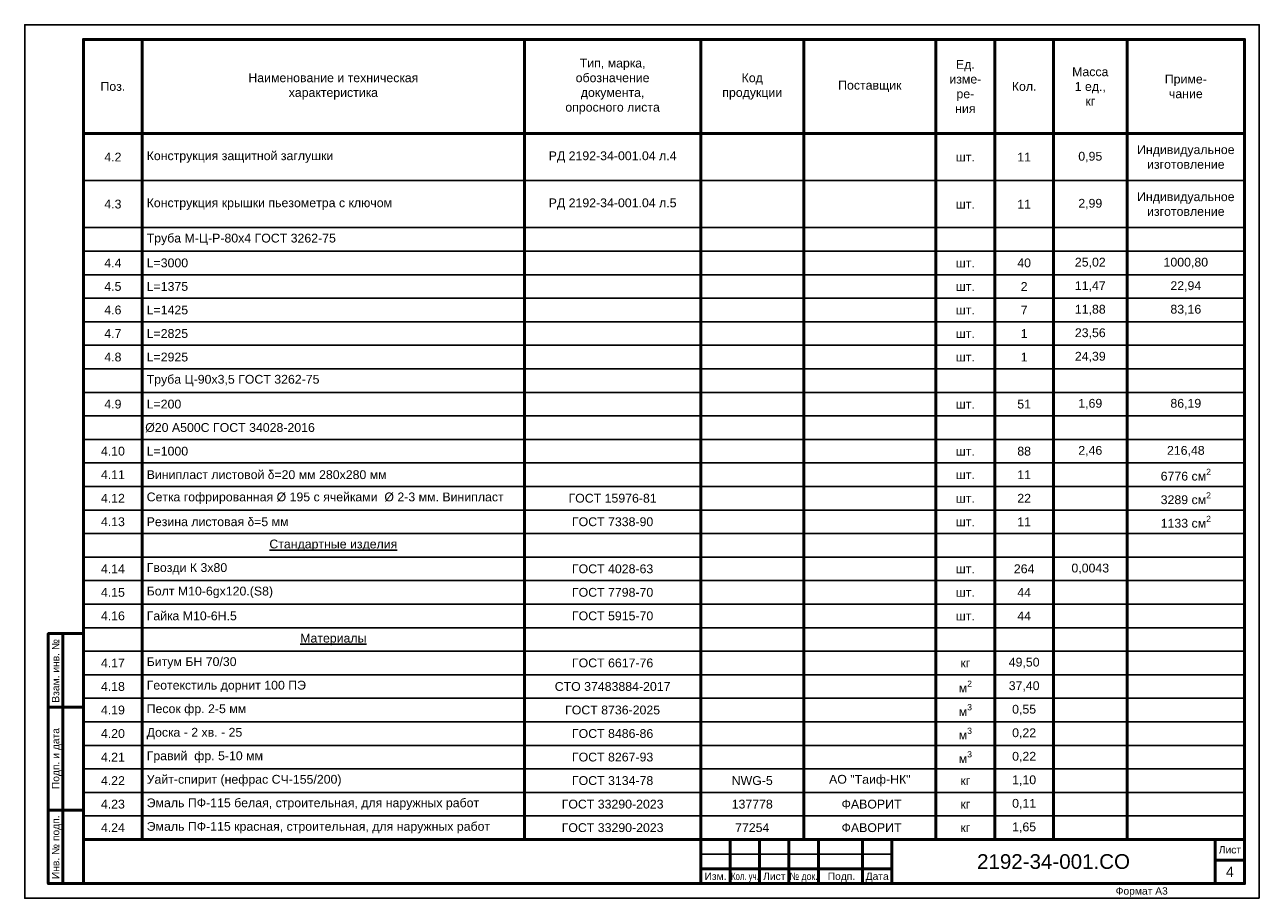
# Paper-space layout '4' of a CAD drawing. Header units: millimetres. Extents: x -420 to 0, y 0 to 297.
import ezdxf
from ezdxf.enums import TextEntityAlignment as Align

# ---------------------------------------------------------------- set-up
doc = ezdxf.new("R2010")
doc.units = ezdxf.units.MM
doc.layers.add('Рамка и штамп', color=7, linetype='Continuous', lineweight=25)
doc.layers.add('Таблицы', color=7, linetype='Continuous', lineweight=25)
doc.styles.add('КИА', font='arial.ttf')

# ---------------------------------------------------------------- blocks, each defined once
blk = doc.blocks.new('*U3')
at = {"layer": 'Рамка и штамп', "lineweight": 50}
for p, q in [((-407, 5), (-407, 90)), ((-412, 65), (-400, 65)), ((-412, 30), (-400, 30)), ((-180, 20), (-180, 5)), ((-170, 20), (-170, 5)), ((-160, 20), (-160, 5)), ((-150, 20), (-150, 5)), ((-135, 20), (-135, 5)), ((-125, 20), (-125, 5)), ((-15, 20), (-15, 5)), ((-5, 13), (-15, 13)), ((-190, 10), (-125, 10))]:
    blk.add_line(p, q, dxfattribs=at)
at = {"layer": 'Рамка и штамп', "lineweight": 25}
blk.add_line((-190, 15), (-125, 15), dxfattribs=at)
blk.add_lwpolyline([(0, 0), (-420, 0), (-420, 297), (0, 297)], close=True, dxfattribs=at)
at = {"layer": 'Рамка и штамп', "lineweight": 50}
for points in [[(-5, 5), (-400, 5), (-400, 292), (-5, 292)], [(-400, 5), (-412, 5), (-412, 90), (-400, 90)], [(-190, 5), (-5, 5), (-5, 20), (-190, 20)]]:
    blk.add_lwpolyline(points, close=True, dxfattribs=at)
at = {"layer": 'Рамка и штамп', "style": 'КИА'}
for s, p in [('Взам. инв. №', (-409.5, 66.5)), ('Инв. № подп.', (-409.5, 6.5))]:
    blk.add_text(s, height=2.5, rotation=90, dxfattribs=at).set_placement(p, align=Align.MIDDLE_LEFT)
blk.add_text('Подп. и дата', height=2.5, rotation=90, dxfattribs=at).set_placement((-409.5, 47.5), align=Align.MIDDLE_CENTER)
blk.add_text('Лист', height=2.5, dxfattribs=at).set_placement((-10, 16.5), align=Align.MIDDLE_CENTER)
for s, p in [('Изм.', (-188.74, 8.75)), ('Лист', (-168.79, 8.75)), ('Подп.', (-146.83, 8.75)), ('Дата', (-133.92, 8.75))]:
    blk.add_text(s, height=2.5, dxfattribs=at).set_placement(p, align=Align.TOP_LEFT)
for s, width, p in [('Кол. уч.', 0.75, (-179.68, 8.75)), ('№ док.', 0.85, (-159.76, 8.75))]:
    blk.add_text(s, height=2.5, dxfattribs=dict(at, width=width)).set_placement(p, align=Align.TOP_LEFT)
at = {"layer": 'Рамка и штамп', "style": 'КИА', "flags": 8}
for tag, p in [('ИНВНОМЕРВЗАМЕН6', (-403.5, 66.5)), ('ИНВНОМЕР6', (-403.5, 6.5))]:
    blk.add_attdef(tag, text='', height=2.5, rotation=90, dxfattribs=at).set_placement(p, align=Align.MIDDLE_LEFT)
at = {"layer": 'Рамка и штамп', "style": 'КИА'}
for tag, height, p in [('ОБОЗНАЧЕНИЕ6.1', 5, (-70, 12.5)), ('ЛИСТ6', 3.5, (-10, 9))]:
    blk.add_attdef(tag, text='', height=height, dxfattribs=at).set_placement(p, align=Align.MIDDLE_CENTER)
blk.add_attdef('ФОРМАТ6', text='', height=2.5, dxfattribs=at).set_placement((-40, 3.75), align=Align.TOP_CENTER)
blk = doc.blocks.new('*T6')
at = {"layer": 'Таблицы', "color": 0, "linetype": 'ByBlock', "lineweight": 50, "transparency": 16777216}
for p, q in [((0, 0), (20, 0)), ((0, 0), (0, -32)), ((20, 0), (20, -64)), ((150, 0), (150, -32)), ((210, 0), (210, -32)), ((245, 0), (245, -32)), ((290, 0), (290, -32)), ((310, 0), (310, -32)), ((330, 0), (330, -32)), ((355, 0), (355, -32)), ((395, 0), (395, -32)), ((0, -32), (395, -32)), ((20, -72), (20, -112)), ((355, -72), (355, -112)), ((395, -72), (395, -112)), ((20, -120), (20, -200)), ((150, -120), (150, -136)), ((355, -120), (355, -128)), ((395, -120), (395, -128)), ((355, -136), (355, -168)), ((395, -136), (395, -168)), ((20, -208), (20, -256)), ((355, -232), (355, -240)), ((20, -264), (20, -272))]:
    blk.add_line(p, q, dxfattribs=at)
at = {"layer": 'Таблицы', "color": 0, "linetype": 'ByBlock', "lineweight": -2, "transparency": 16777216}
for p, q in [((20, 0), (395, 0)), ((0, -48), (395, -48)), ((20, -64), (290, -64)), ((330, -64), (355, -64)), ((0, -72), (20, -72)), ((355, -72), (395, -72)), ((310, -112), (330, -112)), ((210, -120), (310, -120)), ((310, -144), (330, -144)), ((355, -144), (395, -144)), ((355, -152), (395, -152)), ((330, -160), (395, -160)), ((330, -168), (395, -168)), ((20, -184), (150, -184)), ((20, -216), (150, -216)), ((20, -224), (150, -224)), ((310, -224), (330, -224)), ((20, -232), (150, -232)), ((310, -232), (330, -232)), ((20, -256), (290, -256)), ((330, -256), (395, -256))]:
    blk.add_line(p, q, dxfattribs=at)
at = {"layer": 'Таблицы', "color": 0, "lineweight": 50, "transparency": 16777216}
for p, q in [((0, -32), (0, -272)), ((150, -32), (150, -120)), ((210, -32), (210, -272)), ((245, -32), (245, -272)), ((290, -32), (290, -272)), ((310, -32), (310, -272)), ((330, -32), (330, -272)), ((355, -32), (355, -72)), ((395, -32), (395, -72)), ((20, -64), (20, -72)), ((20, -112), (20, -120)), ((355, -112), (355, -120)), ((395, -112), (395, -120)), ((355, -128), (355, -136)), ((395, -128), (395, -136)), ((150, -136), (150, -272)), ((355, -168), (355, -232)), ((395, -168), (395, -272)), ((20, -200), (20, -208)), ((355, -240), (355, -272)), ((20, -256), (20, -264)), ((0, -272), (395, -272))]:
    blk.add_line(p, q, dxfattribs=at)
at = {"layer": 'Таблицы', "color": 0, "lineweight": 25, "transparency": 16777216}
for p, q in [((0, -64), (20, -64)), ((355, -64), (395, -64)), ((0, -80), (20, -80)), ((290, -80), (310, -80)), ((330, -80), (395, -80)), ((0, -88), (20, -88)), ((290, -88), (310, -88)), ((330, -88), (395, -88)), ((0, -96), (20, -96)), ((290, -96), (310, -96)), ((330, -96), (395, -96)), ((0, -104), (20, -104)), ((290, -104), (310, -104)), ((330, -104), (395, -104)), ((0, -112), (20, -112)), ((290, -112), (310, -112)), ((330, -112), (395, -112)), ((0, -128), (20, -128)), ((290, -128), (310, -128)), ((330, -128), (395, -128)), ((0, -136), (20, -136)), ((0, -144), (20, -144)), ((290, -144), (310, -144)), ((330, -144), (355, -144)), ((0, -152), (20, -152)), ((0, -160), (20, -160)), ((0, -168), (20, -168)), ((0, -176), (20, -176)), ((0, -184), (20, -184)), ((0, -192), (20, -192)), ((0, -200), (150, -200)), ((0, -208), (20, -208)), ((0, -216), (20, -216)), ((150, -216), (395, -216)), ((0, -224), (20, -224)), ((330, -224), (395, -224)), ((0, -232), (20, -232)), ((330, -232), (395, -232)), ((0, -240), (395, -240)), ((20, -248), (330, -248)), ((290, -256), (330, -256)), ((20, -264), (310, -264)), ((310, -264), (330, -264))]:
    blk.add_line(p, q, dxfattribs=at)
at = {"layer": 'Таблицы', "color": 0, "transparency": 16777216}
for p, q in [((290, -64), (330, -64)), ((20, -72), (355, -72)), ((20, -80), (290, -80)), ((310, -80), (330, -80)), ((20, -88), (290, -88)), ((310, -88), (330, -88)), ((20, -96), (290, -96)), ((310, -96), (330, -96)), ((20, -104), (290, -104)), ((310, -104), (330, -104)), ((20, -112), (290, -112)), ((0, -120), (210, -120)), ((310, -120), (395, -120)), ((20, -128), (290, -128)), ((310, -128), (330, -128)), ((20, -136), (395, -136)), ((20, -144), (290, -144)), ((20, -152), (355, -152)), ((20, -160), (330, -160)), ((20, -168), (330, -168)), ((20, -176), (395, -176)), ((150, -184), (395, -184)), ((20, -192), (395, -192)), ((150, -200), (395, -200)), ((20, -208), (395, -208)), ((150, -224), (310, -224)), ((150, -232), (310, -232)), ((0, -248), (20, -248)), ((330, -248), (395, -248)), ((0, -256), (20, -256)), ((0, -264), (20, -264)), ((330, -264), (395, -264))]:
    blk.add_line(p, q, dxfattribs=at)
at = {"layer": 'Таблицы', "color": 0, "transparency": 16777216, "char_height": 3, "style": 'КИА'}
for s, insert, width, attachment_point in [('Тип, марка,\\Pобозначение\\Pдокумента,\\Pопросного листа', (180, -16), 57, 5), ('Ед.\\Pизме-\\Pре-\\Pния', (300, -16), 17, 5), ('Наименование и техническая\\Pхарактеристика', (85, -16), 127, 5), ('Код\\Pпродукции', (227.5, -16), 32, 5), ('Масса\\P1 ед.,\\Pкг', (342.5, -16), 22, 5), ('Приме-\\Pчание', (375, -16), 37, 5), ('Поз.', (10, -16), 17, 5), ('Поставщик', (267.5, -16), 42, 5), ('Кол.', (320, -16), 17, 5), ('Конструкция защитной заглушки', (21.5, -40), 127, 4), ('Индивидуальное изготовление', (375, -40), 37, 5), ('4.2', (10, -40), 17, 5), ('РД 2192-34-001.04 л.4', (180, -40), 57, 5), ('шт.', (300, -40), 17, 5), ('11', (320, -40), 17, 5), ('0,95', (342.5, -40), 23, 5), ('4.3', (10, -56), 17, 5), ('Конструкция крышки пьезометра с ключом ', (21.5, -56), 127, 4), ('РД 2192-34-001.04 л.5', (180, -56), 57, 5), ('11', (320, -56), 17, 5), ('2,99', (342.5, -56), 23, 5), ('Индивидуальное изготовление', (375, -56), 37, 5), ('шт.', (300, -56), 17, 5), ('Труба М-Ц-Р-80х4 ГОСТ 3262-75', (21.5, -68), 127, 4), ('4.4', (10, -76), 17, 5), ('L=3000', (21.5, -76), 127, 4), ('шт.', (300, -76), 17, 5), ('40', (320, -76), 18, 5), ('25,02', (342.5, -76), 23, 5), ('1000,80', (375, -76), 38, 5), ('4.5', (10, -84), 17, 5), ('L=1375', (21.5, -84), 127, 4), ('шт.', (300, -84), 17, 5), ('2', (320, -84), 18, 5), ('11,47', (342.5, -84), 23, 5), ('22,94', (375, -84), 38, 5), ('4.6', (10, -92), 17, 5), ('L=1425', (21.5, -92), 127, 4), ('шт.', (300, -92), 17, 5), ('7', (320, -92), 18, 5), ('11,88', (342.5, -92), 23, 5), ('83,16', (375, -92), 38, 5), ('4.7', (10, -100), 17, 5), ('L=2825', (21.5, -100), 127, 4), ('шт.', (300, -100), 17, 5), ('1', (320, -100), 18, 5), ('23,56', (342.5, -100), 23, 5), ('4.8', (10, -108), 17, 5), ('L=2925', (21.5, -108), 127, 4), ('шт.', (300, -108), 17, 5), ('1', (320, -108), 18, 5), ('24,39', (342.5, -108), 23, 5), ('Труба Ц-90х3,5 ГОСТ 3262-75', (21.5, -116), 127, 4), ('4.9', (10, -124), 17, 5), ('L=200', (21.5, -124), 127, 4), ('шт.', (300, -124), 17, 5), ('51', (320, -124), 18, 5), ('1,69', (342.5, -124), 23, 5), ('86,19', (375, -124), 38, 5), ('Ø20 А500С ГОСТ 34028-2016', (21, -132), 128, 4), ('4.10', (10, -140), 17, 5), ('L=1000', (21.5, -140), 127, 4), ('88', (320, -140), 18, 5), ('2,46', (342.5, -140), 23, 5), ('216,48', (375, -140), 38, 5), ('шт.', (300, -140), 17, 5), ('4.11', (10, -148), 17, 5), ('Винипласт листовой {\\fSymbol|b0|i0|c2|p18;\\C7;d}=20 мм 280х280 мм ', (21.5, -148), 127, 4), ('шт.', (300, -148), 17, 5), ('11', (320, -148), 18, 5), ('\\A1;6776 см{\\H0.7x;\\S2^ ;}', (375, -148), 38, 5), ('4.12', (10, -156), 17, 5), ('Сетка гофрированная %%C 195 с ячейками  %%C 2-3 мм. Винипласт', (21.5, -156), 127, 4), ('ГОСТ 15976-81', (180, -156), 57, 5), ('шт.', (300, -156), 17, 5), ('22', (320, -156), 18, 5), ('\\A1;3289 см{\\H0.7x;\\S2^ ;}', (375, -156), 38, 5), ('4.13', (10, -164), 17, 5), ('Резина листовая {\\fSymbol|b0|i0|c2|p18;\\C7;d\\fArial|b0|i0|c204|p34;=5 мм }', (21.5, -164), 127, 4), ('ГОСТ 7338-90', (180, -164), 57, 5), ('шт.', (300, -164), 17, 5), ('11', (320, -164), 18, 5), ('\\A1;1133 см{\\H0.7x;\\S2^ ;}', (375, -164), 38, 5), ('{\\LСтандартные изделия}', (85, -172), 127, 5), ('4.14', (10, -180), 17, 5), ('Гвозди К 3х80 ', (21.5, -180), 127, 4), ('ГОСТ 4028-63', (180, -180), 57, 5), ('шт.', (300, -180), 17, 5), ('264', (320, -180), 17, 5), ('0,0043', (342.5, -180), 22, 5), ('4.15', (10, -188), 17, 5), ('Болт М10-6gx120.(S8) ', (21.5, -188), 127, 4), ('ГОСТ 7798-70', (180, -188), 57, 5), ('шт.', (300, -188), 17, 5), ('44', (320, -188), 17, 5), ('4.16', (10, -196), 17, 5), ('Гайка М10-6Н.5 ', (21.5, -196), 127, 4), ('ГОСТ 5915-70', (180, -196), 57, 5), ('шт.', (300, -196), 17, 5), ('44', (320, -196), 17, 5), ('{\\LМатериалы}', (85, -204), 127, 5), ('Битум БН 70/30 ', (21.5, -212), 127, 4), ('4.17', (10, -212), 17, 5), ('ГОСТ 6617-76 ', (180, -212), 57, 5), ('кг', (300, -212), 17, 5), ('49,50', (320, -212), 17, 5), ('4.18', (10, -220), 17, 5), ('\\A1;м{\\H0.7x;\\S2^ ;}', (300, -220), 17, 5), ('37,40', (320, -220), 17, 5), ('{\\C0;Геотекстиль дорнит 100 ПЭ }', (21.5, -220), 127, 4), ('{\\C0;СТО 37483884-2017}', (180, -220), 57, 5), ('4.19', (10, -228), 17, 5), ('Песок фр. 2-5 мм ', (21.5, -228), 127, 4), ('ГОСТ 8736-2025', (180, -228), 57, 5), ('\\A1;м{\\H0.7x;\\S3^ ;}', (300, -228), 17, 5), ('0,55', (320, -228), 17, 5), ('4.20', (10, -236), 17, 5), ('Доска - 2 хв. - 25', (21.5, -236), 127, 4), ('ГОСТ 8486-86', (180, -236), 57, 5), ('\\A1;м{\\H0.7x;\\S3^ ;}', (300, -236), 17, 5), ('0,22', (320, -236), 17, 5), ('4.21', (10, -244), 17, 5), ('Гравий  фр. 5-10 мм ', (21.5, -244), 127, 4), ('ГОСТ\\~8267-93', (180, -244), 57, 5), ('\\A1;м{\\H0.7x;\\S3^ ;}', (300, -244), 17, 5), ('0,22', (320, -244), 17, 5), ('4.22', (10, -252), 17, 5), ('{\\C256;Уайт-спирит (нефрас СЧ-155/200)}', (21.5, -252), 127, 4), ('{\\C256;ГОСТ 3134-78}', (180, -252), 57, 5), ('NWG-5', (227.5, -252), 32, 5), ('АО "Таиф-НК"', (267.5, -252), 42, 5), ('кг', (300, -252), 17, 5), ('1,10', (320, -252), 17, 5), ('4.23', (10, -260), 17, 5), ('Эмаль ПФ-115 белая, строительная, для наружных работ ', (21.5, -260), 127, 4), ('ГОСТ{\\C256; 33290-2023} ', (180, -260), 57, 5), ('137778', (227.5, -260), 32, 5), (' ФАВОРИТ', (267.5, -260), 42, 5), ('кг', (300, -260), 17, 5), ('0,11', (320, -260), 17, 5), ('4.24', (10, -268), 17, 5), ('Эмаль ПФ-115 красная, строительная, для наружных работ ', (21.5, -268), 127, 4), ('ГОСТ{\\C256; 33290-2023} ', (180, -268), 57, 5), ('77254', (227.5, -268), 32, 5), (' ФАВОРИТ', (267.5, -268), 42, 5), ('кг', (300, -268), 17, 5), ('1,65', (320, -268), 17, 5)]:
    blk.add_mtext(s, dxfattribs=dict(at, insert=insert, width=width, attachment_point=attachment_point))

psp = doc.layouts.new('4')

# ---------------------------------------------------------------- block references
psp.add_blockref('*T6', (-400, 292))
at = {"layer": 'Рамка и штамп'}
psp.add_blockref('*U3', (0, 0), dxfattribs=at).add_auto_attribs({'ОБОЗНАЧЕНИЕ6.1': '2192-34-001.СО', 'ФОРМАТ6': 'Формат А3', 'ЛИСТ6': '4'})

doc.saveas('drawing.dxf')
